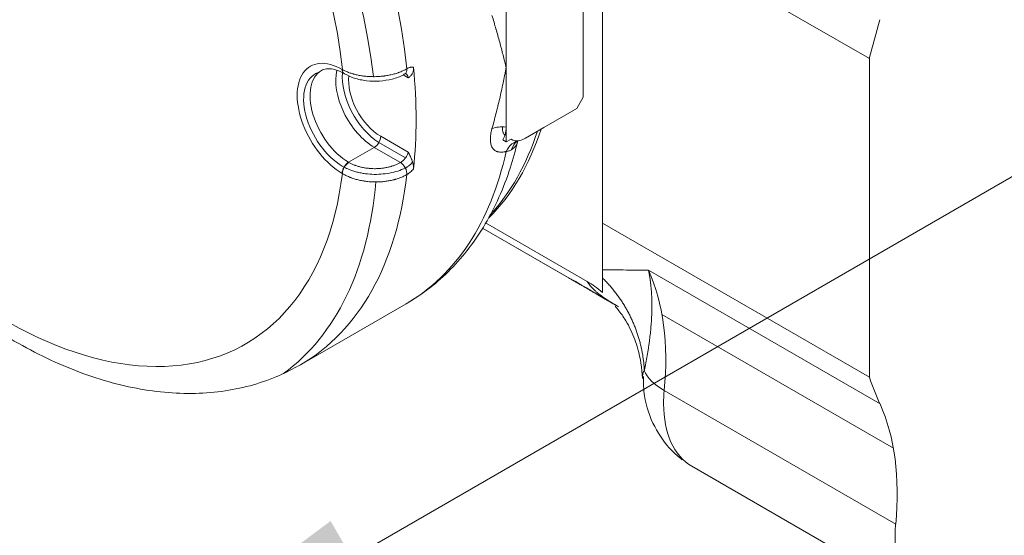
# Model space of a CAD drawing. Header units: millimetres. Extents: x 176 to 9387, y -11044 to -3322.
# Tile 247 of 256: x 9328.32 to 9341.31, y -10684.4 to -10677.6. Entities that reach past the tile are written whole.
import ezdxf

# ---------------------------------------------------------------- set-up
doc = ezdxf.new("R2010")
doc.units = ezdxf.units.MM
doc.header["$LTSCALE"] = 0.3175
doc.layers.add('1轮廓实线层', color=7, linetype='Continuous', lineweight=18)
doc.layers.add('7标注层', color=4, linetype='Continuous', lineweight=13)

# ---------------------------------------------------------------- blocks, each defined once
blk = doc.blocks.new('MR12-2010-Z')
at = {"layer": '1轮廓实线层'}
for p, q in [((64076.833, -21468.28), (64076.833, -21463.025)), ((64076.833, -21463.025), (64081.235, -21465.566)), ((64076.515, -21463.754), (64076.515, -21466.203)), ((64075.242, -21465.713), (64075.242, -21464.734)), ((64081.235, -21465.566), (64081.235, -21470.821)), ((64072.538, -21465.744), (64072.541, -21465.746)), ((64072.569, -21465.813), (64072.573, -21465.815)), ((64073.628, -21465.884), (64073.542, -21465.834)), ((64075.242, -21466.693), (64075.242, -21465.713)), ((64076.409, -21466.387), (64076.515, -21466.203)), ((64076.409, -21466.387), (64075.862, -21466.703)), ((64075.242, -21466.693), (64075.242, -21466.938)), ((64075.862, -21466.703), (64075.561, -21466.877)), ((64073.582, -21467.204), (64073.143, -21466.951)), ((64073.174, -21466.846), (64073.628, -21467.108)), ((64075.242, -21466.938), (64075.187, -21466.906)), ((64075.242, -21466.938), (64075.323, -21466.891)), ((64073.068, -21467.03), (64072.644, -21467.275)), ((64073.5, -21467.279), (64073.068, -21467.03)), ((64072.644, -21467.275), (64072.648, -21467.277)), ((64072.541, -21467.461), (64072.538, -21467.459)), ((64072.573, -21467.356), (64072.539, -21467.337)), ((64076.582, -21469.242), (64074.9, -21468.271)), ((64076.833, -21469.051), (64076.833, -21468.28)), ((64081.235, -21470.821), (64076.833, -21468.28)), ((64076.283, -21469.186), (64074.852, -21468.359)), ((64074.852, -21468.36), (64076.295, -21469.193)), ((64077.592, -21469.056), (64081.411, -21471.261)), ((64071.85, -21470.615), (64073.591, -21469.609)), ((64077.813, -21469.784), (64081.631, -21471.989)), ((64081.67, -21473.244), (64077.851, -21471.039)), ((64078.307, -21472.285), (64082.125, -21474.49))]:
    blk.add_line(p, q, dxfattribs=at)
for centre, major_axis, ratio, start_param, end_param in [((64067.5, -21463.08), (-4.35, 7.534), 0.57735, 4.050109, 5.384341), ((64066.969, -21463.386), (-4.35, 7.534), 0.57735, 4.07346, 5.383453), ((64066.969, -21463.386), (3.975, -6.885), 0.57735, 0.917861, 2.242748), ((64088.023, -21464.274), (-5.062, -8.769), 0.57735, 5.104445, 5.174349), ((64072.538, -21466.601), (-0.525, 0.909), 0.57735, 5.497787, 8.63938), ((64072.538, -21466.601), (-0.45, 0.779), 0.57735, 6.165053, 8.642164), ((64072.644, -21466.54), (0.45, -0.779), 0.57735, 3.140168, 5.497787), ((64073.068, -21466.295), (-0.45, 0.779), 0.57735, 0.534168, 2.356194), ((64073.174, -21466.234), (-0.45, 0.779), 0.57735, 0.688651, 2.307941), ((64072.644, -21465.683), (0.075, 0.13), 0.57735, 2.356194, 3.141591), ((64072.648, -21465.685), (0.075, 0.13), 0.57735, 2.356194, 3.147506), ((64073.174, -21466.234), (0.375, -0.65), 0.57735, 3.785177, 5.497787), ((64073.5, -21465.687), (-0.075, 0.13), 0.57735, 3.126871, 4.050109), ((64067.606, -21463.019), (-4.35, 7.534), 0.57735, 3.808608, 4.045373), ((64070.257, -21461.488), (4.125, -7.145), 0.57735, 0.151882, 0.47975), ((64070.195, -21461.524), (-4.125, 7.145), 0.57735, 3.317165, 3.621346), ((64075.325, -21466.949), (-0.434, 0.119), 0.528256, 5.044246, 5.658406), ((64073.068, -21466.907), (-0.075, -0.13), 0.57735, 0.785398, 2.356194), ((64075.554, -21467.356), (0.107, -0.437), 0.773196, 3.072173, 3.901629), ((64075.561, -21466.509), (0.225, 0.39), 0.57735, 3.085922, 3.639785), ((64075.696, -21467.287), (0.273, -0.358), 0.750246, 3.132697, 3.628898), ((64075.561, -21466.509), (0.225, 0.39), 0.57735, 3.639785, 3.926991), ((64069.241, -21462.075), (4.35, -7.534), 0.57735, 6.283183, 6.847812), ((64072.644, -21467.397), (0.075, 0.13), 0.57735, 0.785398, 2.356194), ((64072.648, -21467.4), (0.075, 0.13), 0.57735, 0.785398, 2.356194), ((64073.5, -21467.402), (-0.075, 0.13), 0.57735, 3.803873, 5.497787), ((64066.969, -21463.386), (3.975, -6.885), 0.57735, 5.148721, 6.936121), ((64067.5, -21463.08), (-4.35, 7.534), 0.57735, 3.141576, 3.803873), ((64066.969, -21463.386), (-4.35, 7.534), 0.57735, 3.201177, 3.831421), ((64074.163, -21472.679), (-2.625, -4.547), 0.57735, 2.241663, 2.749536), ((64067.5, -21463.08), (-4.35, 7.534), 0.57735, 3.131245, 3.141576), ((64078.694, -21470.665), (-1.195, 0.113), 0.507587, 0.251449, 0.836466), ((64088.023, -21464.274), (-5.062, -8.769), 0.57735, 5.821226, 5.891129), ((64079.432, -21470.337), (-1.125, -1.949), 0.57735, 5.383255, 5.497787), ((64079.432, -21470.337), (-1.125, -1.949), 0.57735, 5.497787, 6.283203), ((64077.982, -21474.883), (-2.625, -4.547), 0.57735, 2.241663, 2.749536), ((64083.25, -21472.541), (-1.125, -1.949), 0.57735, 5.383255, 7.183115)]:
    blk.add_ellipse(centre, major_axis=major_axis, ratio=ratio, start_param=start_param, end_param=end_param, dxfattribs=at)
for points, knots in [([(64075.242, -21465.713), (64075.238, -21465.696), (64075.234, -21465.679), (64075.226, -21465.644), (64075.214, -21465.593), (64075.201, -21465.54), (64075.174, -21465.436), (64075.156, -21465.365), (64075.126, -21465.258), (64075.116, -21465.222), (64075.096, -21465.15), (64075.085, -21465.113), (64075.054, -21465.004), (64075.032, -21464.93), (64075.009, -21464.855)], [0, 0, 0, 0, 0.0625, 0.0625, 0.125, 0.25, 0.25, 0.5, 0.5, 0.625, 0.625, 0.75, 0.75, 1, 1, 1, 1]), ([(64072.196, -21465.763), (64072.219, -21465.746), (64072.275, -21465.727), (64072.389, -21465.734), (64072.494, -21465.772), (64072.555, -21465.805), (64072.569, -21465.813)], [0, 0, 0, 0, 0.316339, 0.619983, 0.917274, 1, 1, 1, 1]), ([(64072.541, -21465.746), (64072.559, -21465.756), (64072.577, -21465.765), (64072.615, -21465.782), (64072.654, -21465.798), (64072.697, -21465.811), (64072.724, -21465.819), (64072.729, -21465.821), (64072.74, -21465.824), (64072.746, -21465.825), (64072.763, -21465.829), (64072.774, -21465.832), (64072.808, -21465.839), (64072.854, -21465.848), (64072.901, -21465.854), (64072.938, -21465.858), (64072.956, -21465.86), (64072.974, -21465.861), (64072.986, -21465.861), (64072.992, -21465.862), (64073.023, -21465.863), (64073.048, -21465.863), (64073.097, -21465.863), (64073.146, -21465.861), (64073.194, -21465.856), (64073.225, -21465.853), (64073.231, -21465.852), (64073.243, -21465.85), (64073.249, -21465.849), (64073.267, -21465.847), (64073.279, -21465.845), (64073.314, -21465.838), (64073.361, -21465.828), (64073.405, -21465.816), (64073.437, -21465.806), (64073.448, -21465.802), (64073.464, -21465.797), (64073.469, -21465.795), (64073.48, -21465.791), (64073.485, -21465.789), (64073.511, -21465.779), (64073.551, -21465.762), (64073.587, -21465.743), (64073.605, -21465.733)], [0, 0, 0, 0, 0.0625, 0.0625, 0.125, 0.1875, 0.1875, 0.203125, 0.203125, 0.21875, 0.21875, 0.25, 0.25, 0.3125, 0.375, 0.375, 0.40625, 0.421875, 0.421875, 0.4375, 0.4375, 0.5, 0.5, 0.5625, 0.625, 0.625, 0.640625, 0.640625, 0.65625, 0.65625, 0.6875, 0.6875, 0.75, 0.8125, 0.8125, 0.84375, 0.84375, 0.859375, 0.859375, 0.875, 0.875, 0.9375, 1, 1, 1, 1]), ([(64072.574, -21465.814), (64072.624, -21465.843), (64072.736, -21465.894), (64072.937, -21465.936), (64073.155, -21465.942), (64073.364, -21465.907), (64073.506, -21465.861), (64073.564, -21465.82), (64073.572, -21465.815)], [0, 0, 0, 0, 0.17912, 0.376659, 0.573428, 0.769817, 0.969072, 1, 1, 1, 1]), ([(64073.574, -21465.818), (64073.576, -21465.816), (64073.586, -21465.81), (64073.592, -21465.81), (64073.593, -21465.81), (64073.593, -21465.81)], [0, 0, 0, 0, 0.147835, 0.800207, 1, 1, 1, 1]), ([(64073.589, -21465.811), (64073.592, -21465.813), (64073.596, -21465.816), (64073.6, -21465.821), (64073.601, -21465.822), (64073.604, -21465.825), (64073.607, -21465.829), (64073.613, -21465.837), (64073.616, -21465.844), (64073.619, -21465.849), (64073.619, -21465.851), (64073.621, -21465.855), (64073.622, -21465.857), (64073.625, -21465.867), (64073.627, -21465.875), (64073.628, -21465.884)], [0, 0, 0, 0, 0.174206, 0.174206, 0.243022, 0.243022, 0.311838, 0.449471, 0.587103, 0.587103, 0.655919, 0.655919, 0.724735, 0.724735, 1, 1, 1, 1]), ([(64073.714, -21465.707), (64073.706, -21465.706), (64073.697, -21465.705), (64073.686, -21465.706), (64073.684, -21465.706), (64073.679, -21465.707), (64073.677, -21465.707), (64073.67, -21465.708), (64073.665, -21465.709), (64073.651, -21465.712), (64073.642, -21465.715), (64073.624, -21465.723), (64073.614, -21465.727), (64073.605, -21465.733)], [0, 0, 0, 0, 0.25, 0.25, 0.3125, 0.3125, 0.375, 0.375, 0.5, 0.5, 0.75, 0.75, 1, 1, 1, 1]), ([(64073.714, -21465.707), (64073.716, -21465.718), (64073.716, -21465.729), (64073.715, -21465.744), (64073.714, -21465.749), (64073.713, -21465.756), (64073.713, -21465.759), (64073.712, -21465.764), (64073.712, -21465.766), (64073.709, -21465.777), (64073.706, -21465.786), (64073.7, -21465.802), (64073.696, -21465.809), (64073.69, -21465.82), (64073.687, -21465.823), (64073.683, -21465.83), (64073.68, -21465.833), (64073.673, -21465.842), (64073.668, -21465.848), (64073.657, -21465.859), (64073.651, -21465.864), (64073.643, -21465.871), (64073.638, -21465.875), (64073.633, -21465.879), (64073.631, -21465.881), (64073.63, -21465.882), (64073.629, -21465.883), (64073.628, -21465.884)], [0, 0, 0, 0, 0.125, 0.125, 0.1875, 0.1875, 0.21875, 0.21875, 0.25, 0.25, 0.375, 0.375, 0.5, 0.5, 0.5625, 0.5625, 0.625, 0.625, 0.75, 0.75, 0.875, 0.875, 0.9375, 0.96875, 0.984375, 0.984375, 1, 1, 1, 1]), ([(64075.009, -21466.718), (64075.032, -21466.638), (64075.054, -21466.557), (64075.085, -21466.433), (64075.096, -21466.392), (64075.116, -21466.309), (64075.126, -21466.267), (64075.156, -21466.142), (64075.174, -21466.057), (64075.201, -21465.929), (64075.214, -21465.865), (64075.226, -21465.8), (64075.234, -21465.757), (64075.238, -21465.735), (64075.242, -21465.713)], [0, 0, 0, 0, 0.25, 0.25, 0.375, 0.375, 0.5, 0.5, 0.75, 0.75, 0.875, 0.9375, 0.9375, 1, 1, 1, 1]), ([(64075.243, -21467.096), (64075.237, -21467.098), (64075.227, -21467.1), (64075.218, -21467.102), (64075.212, -21467.103), (64075.209, -21467.103), (64075.193, -21467.106), (64075.17, -21467.108), (64075.137, -21467.108), (64075.117, -21467.104), (64075.102, -21467.101), (64075.097, -21467.099), (64075.088, -21467.096), (64075.084, -21467.094), (64075.071, -21467.088), (64075.054, -21467.079), (64075.033, -21467.06), (64075.022, -21467.045), (64075.014, -21467.032), (64075.011, -21467.028), (64075.007, -21467.021), (64075.006, -21467.019), (64075.004, -21467.014), (64074.999, -21467.002), (64074.991, -21466.978), (64074.986, -21466.955), (64074.983, -21466.93), (64074.982, -21466.917), (64074.982, -21466.9), (64074.982, -21466.897), (64074.982, -21466.89), (64074.982, -21466.879), (64074.983, -21466.868), (64074.984, -21466.846), (64074.987, -21466.816), (64074.993, -21466.785), (64075, -21466.752), (64075.004, -21466.735), (64075.009, -21466.718)], [0, 0, 0, 0, 0.03125, 0.046875, 0.046875, 0.0625, 0.0625, 0.125, 0.1875, 0.25, 0.25, 0.28125, 0.28125, 0.3125, 0.3125, 0.375, 0.4375, 0.5, 0.5, 0.53125, 0.53125, 0.546875, 0.546875, 0.5625, 0.625, 0.6875, 0.6875, 0.75, 0.75, 0.765625, 0.765625, 0.78125, 0.8125, 0.8125, 0.875, 0.9375, 0.9375, 1, 1, 1, 1]), ([(64075.181, -21466.69), (64075.18, -21466.702), (64075.18, -21466.712), (64075.182, -21466.742), (64075.185, -21466.759), (64075.194, -21466.791), (64075.201, -21466.805), (64075.213, -21466.821), (64075.217, -21466.825), (64075.221, -21466.829)], [0, 0, 0, 0, 0.180548, 0.180548, 0.521106, 0.521106, 0.861665, 0.861665, 1, 1, 1, 1]), ([(64075.187, -21466.906), (64075.202, -21466.876), (64075.217, -21466.846), (64075.23, -21466.802), (64075.232, -21466.793), (64075.236, -21466.775), (64075.237, -21466.765), (64075.239, -21466.75), (64075.24, -21466.745), (64075.241, -21466.735), (64075.241, -21466.73), (64075.242, -21466.714), (64075.242, -21466.704), (64075.242, -21466.693)], [0, 0, 0, 0, 0.5, 0.5, 0.625, 0.625, 0.75, 0.75, 0.8125, 0.8125, 0.875, 0.875, 1, 1, 1, 1]), ([(64073.64, -21469.578), (64073.76, -21469.507), (64074.001, -21469.344), (64074.334, -21469.045), (64074.639, -21468.693), (64074.906, -21468.296), (64075.133, -21467.855), (64075.309, -21467.399), (64075.397, -21467.082), (64075.431, -21466.932)], [0, 0, 0, 0, 0.133349, 0.278136, 0.423596, 0.570571, 0.719605, 0.870876, 1, 1, 1, 1]), ([(64075.428, -21466.951), (64075.424, -21466.964), (64075.419, -21466.976), (64075.406, -21466.997), (64075.399, -21467.006), (64075.387, -21467.02), (64075.383, -21467.025), (64075.376, -21467.031), (64075.374, -21467.033), (64075.369, -21467.038), (64075.366, -21467.04), (64075.353, -21467.05), (64075.342, -21467.059), (64075.329, -21467.067)], [0, 0, 0, 0, 0.25, 0.25, 0.5, 0.5, 0.625, 0.625, 0.6875, 0.6875, 0.75, 0.75, 1, 1, 1, 1]), ([(64073.628, -21467.108), (64073.627, -21467.116), (64073.625, -21467.123), (64073.621, -21467.135), (64073.62, -21467.139), (64073.616, -21467.147), (64073.614, -21467.151), (64073.609, -21467.163), (64073.604, -21467.171), (64073.596, -21467.184), (64073.594, -21467.188), (64073.588, -21467.196), (64073.585, -21467.2), (64073.576, -21467.211), (64073.57, -21467.219), (64073.562, -21467.228), (64073.56, -21467.23), (64073.557, -21467.234), (64073.551, -21467.239), (64073.543, -21467.247), (64073.536, -21467.253), (64073.53, -21467.258), (64073.528, -21467.259), (64073.525, -21467.262), (64073.523, -21467.263), (64073.514, -21467.27), (64073.507, -21467.275), (64073.5, -21467.279)], [0, 0, 0, 0, 0.125, 0.125, 0.1875, 0.1875, 0.25, 0.25, 0.375, 0.375, 0.4375, 0.4375, 0.5, 0.5, 0.625, 0.625, 0.65625, 0.65625, 0.6875, 0.75, 0.8125, 0.8125, 0.84375, 0.84375, 0.875, 0.875, 1, 1, 1, 1]), ([(64073.628, -21467.108), (64073.629, -21467.11), (64073.63, -21467.111), (64073.631, -21467.114), (64073.633, -21467.118), (64073.638, -21467.129), (64073.643, -21467.137), (64073.651, -21467.155), (64073.657, -21467.166), (64073.668, -21467.19), (64073.673, -21467.202), (64073.68, -21467.219), (64073.683, -21467.225), (64073.687, -21467.237), (64073.69, -21467.243), (64073.696, -21467.261), (64073.7, -21467.273), (64073.706, -21467.296), (64073.709, -21467.308), (64073.712, -21467.322), (64073.712, -21467.325), (64073.713, -21467.331), (64073.713, -21467.334), (64073.714, -21467.342), (64073.715, -21467.348), (64073.716, -21467.364), (64073.716, -21467.375), (64073.714, -21467.385)], [0, 0, 0, 0, 0.015625, 0.015625, 0.03125, 0.0625, 0.125, 0.125, 0.25, 0.25, 0.375, 0.375, 0.4375, 0.4375, 0.5, 0.5, 0.625, 0.625, 0.75, 0.75, 0.78125, 0.78125, 0.8125, 0.8125, 0.875, 0.875, 1, 1, 1, 1]), ([(64075.329, -21467.067), (64075.322, -21467.072), (64075.315, -21467.076), (64075.301, -21467.083), (64075.294, -21467.085), (64075.28, -21467.09), (64075.273, -21467.092), (64075.258, -21467.095), (64075.251, -21467.095), (64075.243, -21467.096)], [0, 0, 0, 0, 0.25, 0.25, 0.5, 0.5, 0.75, 0.75, 1, 1, 1, 1]), ([(64072.648, -21467.277), (64072.662, -21467.285), (64072.691, -21467.301), (64072.723, -21467.314), (64072.743, -21467.322), (64072.747, -21467.324), (64072.756, -21467.327), (64072.76, -21467.328), (64072.773, -21467.333), (64072.781, -21467.336), (64072.807, -21467.344), (64072.843, -21467.353), (64072.88, -21467.361), (64072.908, -21467.366), (64072.917, -21467.368), (64072.937, -21467.371), (64072.946, -21467.372), (64072.976, -21467.375), (64073.014, -21467.379), (64073.073, -21467.381), (64073.113, -21467.38), (64073.137, -21467.378), (64073.142, -21467.378), (64073.152, -21467.377), (64073.167, -21467.376), (64073.181, -21467.375), (64073.21, -21467.371), (64073.249, -21467.366), (64073.286, -21467.359), (64073.313, -21467.352), (64073.322, -21467.35), (64073.336, -21467.346), (64073.34, -21467.345), (64073.349, -21467.342), (64073.353, -21467.341), (64073.375, -21467.334), (64073.409, -21467.323), (64073.44, -21467.309), (64073.471, -21467.295), (64073.486, -21467.287), (64073.5, -21467.279)], [0, 0, 0, 0, 0.0625, 0.125, 0.125, 0.140625, 0.140625, 0.15625, 0.15625, 0.1875, 0.1875, 0.25, 0.3125, 0.3125, 0.34375, 0.34375, 0.375, 0.375, 0.4375, 0.5, 0.5625, 0.5625, 0.578125, 0.578125, 0.59375, 0.625, 0.625, 0.6875, 0.75, 0.75, 0.78125, 0.78125, 0.796875, 0.796875, 0.8125, 0.8125, 0.875, 0.9375, 0.9375, 1, 1, 1, 1]), ([(64073.618, -21467.348), (64073.618, -21467.348), (64073.618, -21467.348), (64073.632, -21467.34), (64073.647, -21467.329), (64073.673, -21467.302), (64073.686, -21467.287), (64073.697, -21467.269), (64073.698, -21467.269), (64073.698, -21467.268)], [0, 0, 0, 0, 0.002683, 0.002683, 0.489939, 0.489939, 0.977195, 0.977195, 1, 1, 1, 1]), ([(64073.605, -21467.477), (64073.587, -21467.487), (64073.569, -21467.497), (64073.531, -21467.515), (64073.492, -21467.532), (64073.45, -21467.546), (64073.422, -21467.554), (64073.417, -21467.556), (64073.406, -21467.559), (64073.4, -21467.56), (64073.383, -21467.565), (64073.372, -21467.568), (64073.338, -21467.575), (64073.292, -21467.584), (64073.244, -21467.591), (64073.208, -21467.594), (64073.196, -21467.596), (64073.177, -21467.597), (64073.171, -21467.597), (64073.159, -21467.598), (64073.153, -21467.598), (64073.122, -21467.6), (64073.097, -21467.6), (64073.048, -21467.599), (64073, -21467.597), (64072.951, -21467.592), (64072.921, -21467.588), (64072.915, -21467.587), (64072.903, -21467.585), (64072.884, -21467.582), (64072.867, -21467.579), (64072.831, -21467.572), (64072.785, -21467.562), (64072.741, -21467.549), (64072.709, -21467.538), (64072.698, -21467.534), (64072.682, -21467.528), (64072.677, -21467.526), (64072.666, -21467.522), (64072.661, -21467.52), (64072.635, -21467.51), (64072.596, -21467.492), (64072.559, -21467.471), (64072.541, -21467.461)], [0, 0, 0, 0, 0.0625, 0.0625, 0.125, 0.1875, 0.1875, 0.203125, 0.203125, 0.21875, 0.21875, 0.25, 0.25, 0.3125, 0.375, 0.375, 0.40625, 0.40625, 0.421875, 0.421875, 0.4375, 0.4375, 0.5, 0.5, 0.5625, 0.625, 0.625, 0.640625, 0.640625, 0.65625, 0.6875, 0.6875, 0.75, 0.8125, 0.8125, 0.84375, 0.84375, 0.859375, 0.859375, 0.875, 0.875, 0.9375, 1, 1, 1, 1]), ([(64073.618, -21467.348), (64073.613, -21467.35), (64073.609, -21467.353), (64073.568, -21467.375), (64073.529, -21467.393), (64073.446, -21467.423), (64073.401, -21467.436), (64073.309, -21467.456), (64073.261, -21467.463), (64073.165, -21467.473), (64073.115, -21467.475), (64073.016, -21467.473), (64072.968, -21467.469), (64072.896, -21467.46), (64072.872, -21467.456), (64072.825, -21467.447), (64072.802, -21467.441), (64072.735, -21467.424), (64072.692, -21467.41), (64072.624, -21467.382), (64072.597, -21467.369), (64072.573, -21467.356)], [0, 0, 0, 0, 0.017125, 0.017125, 0.144941, 0.144941, 0.272757, 0.272757, 0.400573, 0.400573, 0.528388, 0.528388, 0.656204, 0.656204, 0.720112, 0.720112, 0.78402, 0.78402, 0.911836, 0.911836, 1, 1, 1, 1]), ([(64073.605, -21467.477), (64073.614, -21467.472), (64073.624, -21467.466), (64073.638, -21467.456), (64073.642, -21467.452), (64073.649, -21467.447), (64073.652, -21467.445), (64073.656, -21467.441), (64073.659, -21467.439), (64073.67, -21467.43), (64073.688, -21467.413), (64073.706, -21467.394), (64073.714, -21467.385)], [0, 0, 0, 0, 0.25, 0.25, 0.375, 0.375, 0.4375, 0.4375, 0.5, 0.5, 0.75, 1, 1, 1, 1]), ([(64065.047, -21468.601), (64065.134, -21468.687), (64065.385, -21468.93), (64065.812, -21469.307), (64066.33, -21469.712), (64066.859, -21470.07), (64067.395, -21470.379), (64067.935, -21470.637), (64068.475, -21470.84), (64069.012, -21470.985), (64069.539, -21471.071), (64070.053, -21471.097), (64070.547, -21471.063), (64071.018, -21470.969), (64071.436, -21470.828), (64071.686, -21470.703), (64071.794, -21470.641)], [0, 0, 0, 0, 0.040123, 0.115904, 0.19185, 0.267968, 0.344248, 0.420645, 0.497033, 0.573215, 0.648929, 0.723871, 0.797767, 0.870469, 0.942029, 1, 1, 1, 1]), ([(64077.592, -21469.056), (64077.508, -21469.056), (64077.346, -21469.054), (64077.115, -21469.049), (64076.947, -21469.048), (64076.857, -21469.05), (64076.833, -21469.051)], [0, 0, 0, 0, 0.306551, 0.598953, 0.892231, 1, 1, 1, 1]), ([(64077.592, -21469.056), (64077.593, -21469.059), (64077.594, -21469.064), (64077.595, -21469.072), (64077.597, -21469.079), (64077.598, -21469.086), (64077.6, -21469.094), (64077.601, -21469.101), (64077.602, -21469.108), (64077.604, -21469.115), (64077.605, -21469.122), (64077.606, -21469.129), (64077.607, -21469.135), (64077.608, -21469.142), (64077.609, -21469.148), (64077.61, -21469.154), (64077.611, -21469.16), (64077.612, -21469.166), (64077.613, -21469.172), (64077.614, -21469.178), (64077.615, -21469.183), (64077.616, -21469.189), (64077.616, -21469.194), (64077.617, -21469.199), (64077.618, -21469.204), (64077.619, -21469.209), (64077.619, -21469.214), (64077.62, -21469.218), (64077.62, -21469.223), (64077.621, -21469.227), (64077.622, -21469.231), (64077.622, -21469.235), (64077.623, -21469.239), (64077.623, -21469.243), (64077.624, -21469.246), (64077.624, -21469.25), (64077.624, -21469.253), (64077.625, -21469.256), (64077.625, -21469.259), (64077.626, -21469.262), (64077.626, -21469.265), (64077.626, -21469.267), (64077.626, -21469.27), (64077.627, -21469.272), (64077.627, -21469.274), (64077.627, -21469.276), (64077.627, -21469.278), (64077.629, -21469.294), (64077.632, -21469.322), (64077.636, -21469.36), (64077.638, -21469.391), (64077.641, -21469.424), (64077.643, -21469.46), (64077.645, -21469.503), (64077.646, -21469.545), (64077.647, -21469.586), (64077.647, -21469.627), (64077.647, -21469.667), (64077.647, -21469.706), (64077.646, -21469.744), (64077.645, -21469.782), (64077.642, -21469.843), (64077.637, -21469.929), (64077.628, -21470.039), (64077.616, -21470.146), (64077.606, -21470.227), (64077.598, -21470.283), (64077.593, -21470.315), (64077.589, -21470.346), (64077.584, -21470.378), (64077.579, -21470.409), (64077.573, -21470.44), (64077.568, -21470.47), (64077.563, -21470.501), (64077.557, -21470.531), (64077.552, -21470.561), (64077.546, -21470.591), (64077.54, -21470.62), (64077.535, -21470.649), (64077.529, -21470.678), (64077.525, -21470.697), (64077.523, -21470.706)], [0, 0, 0, 0, 0.00572, 0.01134, 0.01686, 0.02228, 0.0276, 0.032819, 0.037937, 0.042955, 0.047872, 0.052688, 0.057402, 0.062016, 0.066529, 0.07094, 0.07525, 0.079459, 0.083565, 0.087571, 0.091474, 0.095276, 0.098976, 0.102574, 0.10607, 0.109464, 0.112755, 0.115945, 0.119032, 0.122017, 0.1249, 0.12768, 0.130358, 0.132933, 0.135406, 0.137776, 0.140043, 0.142208, 0.14427, 0.146229, 0.148085, 0.149839, 0.15149, 0.153037, 0.154482, 0.155824, 0.157063, 0.158199, 0.188129, 0.213426, 0.234072, 0.250051, 0.278134, 0.30554, 0.332265, 0.358307, 0.383661, 0.408324, 0.432294, 0.455567, 0.478142, 0.500016, 0.566722, 0.630646, 0.691763, 0.750049, 0.767986, 0.785742, 0.803317, 0.820711, 0.837922, 0.854952, 0.8718, 0.888465, 0.904948, 0.921248, 0.937365, 0.953299, 0.969049, 0.984616, 1, 1, 1, 1]), ([(64077.063, -21469.638), (64077.06, -21469.636), (64077.055, -21469.633), (64077.047, -21469.628), (64077.039, -21469.624), (64077.03, -21469.619), (64077.022, -21469.614), (64077.013, -21469.609), (64077.004, -21469.604), (64076.996, -21469.599), (64076.987, -21469.594), (64076.978, -21469.588), (64076.968, -21469.583), (64076.959, -21469.578), (64076.95, -21469.572), (64076.94, -21469.567), (64076.931, -21469.561), (64076.921, -21469.555), (64076.911, -21469.55), (64076.901, -21469.544), (64076.891, -21469.538), (64076.881, -21469.532), (64076.87, -21469.526), (64076.86, -21469.52), (64076.85, -21469.514), (64076.839, -21469.508), (64076.828, -21469.502), (64076.817, -21469.495), (64076.806, -21469.489), (64076.795, -21469.483), (64076.784, -21469.476), (64076.773, -21469.47), (64076.762, -21469.463), (64076.75, -21469.457), (64076.739, -21469.45), (64076.727, -21469.443), (64076.715, -21469.436), (64076.704, -21469.429), (64076.692, -21469.423), (64076.68, -21469.416), (64076.668, -21469.409), (64076.643, -21469.395), (64076.607, -21469.374), (64076.56, -21469.346), (64076.513, -21469.319), (64076.478, -21469.298), (64076.454, -21469.285), (64076.441, -21469.277), (64076.428, -21469.269), (64076.414, -21469.262), (64076.401, -21469.254), (64076.387, -21469.246), (64076.373, -21469.238), (64076.358, -21469.229), (64076.344, -21469.221), (64076.329, -21469.212), (64076.314, -21469.203), (64076.298, -21469.195), (64076.288, -21469.189), (64076.283, -21469.186)], [0, 0, 0, 0, 0.009451, 0.019061, 0.02883, 0.038758, 0.048843, 0.059087, 0.069489, 0.080048, 0.090765, 0.101639, 0.11267, 0.123857, 0.1352, 0.1467, 0.158356, 0.170168, 0.182136, 0.194259, 0.206538, 0.218973, 0.231562, 0.244307, 0.257206, 0.27026, 0.283469, 0.296831, 0.310348, 0.324019, 0.337844, 0.351822, 0.365953, 0.380237, 0.394674, 0.409263, 0.424005, 0.438899, 0.453945, 0.469144, 0.484495, 0.499998, 0.561913, 0.623697, 0.685355, 0.746895, 0.763943, 0.781396, 0.799254, 0.817517, 0.836183, 0.855253, 0.874726, 0.894601, 0.914879, 0.935558, 0.956638, 0.978119, 1, 1, 1, 1]), ([(64076.348, -21469.217), (64076.459, -21469.283), (64076.685, -21469.416), (64076.945, -21469.57), (64077.086, -21469.65), (64077.097, -21469.656)], [0, 0, 0, 0, 0.509861, 0.960459, 1, 1, 1, 1]), ([(64076.582, -21469.242), (64076.583, -21469.244), (64076.584, -21469.247), (64076.587, -21469.252), (64076.595, -21469.265), (64076.61, -21469.286), (64076.634, -21469.317), (64076.662, -21469.347), (64076.693, -21469.377), (64076.726, -21469.407), (64076.759, -21469.435), (64076.793, -21469.461), (64076.826, -21469.486), (64076.86, -21469.51), (64076.886, -21469.528), (64076.901, -21469.538), (64076.906, -21469.541), (64076.911, -21469.545), (64076.916, -21469.548), (64076.921, -21469.551), (64076.926, -21469.555), (64076.931, -21469.558), (64076.936, -21469.561), (64076.942, -21469.564), (64076.947, -21469.568), (64076.952, -21469.571), (64076.957, -21469.574), (64076.963, -21469.578), (64076.968, -21469.581), (64076.973, -21469.584), (64076.979, -21469.588), (64076.984, -21469.591), (64076.989, -21469.594), (64076.995, -21469.598), (64077, -21469.601), (64077.006, -21469.604), (64077.011, -21469.607), (64077.017, -21469.611), (64077.023, -21469.614), (64077.028, -21469.617), (64077.034, -21469.621), (64077.04, -21469.624), (64077.045, -21469.627), (64077.051, -21469.631), (64077.057, -21469.634), (64077.061, -21469.636), (64077.063, -21469.638)], [0, 0, 0, 0, 0.014786, 0.02942, 0.043904, 0.130648, 0.214475, 0.295455, 0.373653, 0.449129, 0.521934, 0.582877, 0.642773, 0.701645, 0.759513, 0.767279, 0.775044, 0.782809, 0.790572, 0.798334, 0.806096, 0.813857, 0.821617, 0.829377, 0.837136, 0.844894, 0.852652, 0.860409, 0.868166, 0.875922, 0.883678, 0.891434, 0.89919, 0.906945, 0.9147, 0.922455, 0.930209, 0.937964, 0.945718, 0.953473, 0.961227, 0.968982, 0.976736, 0.984491, 0.992245, 1, 1, 1, 1]), ([(64076.582, -21469.242), (64076.624, -21469.267), (64076.666, -21469.294), (64076.75, -21469.354), (64076.792, -21469.387), (64076.833, -21469.424)], [0, 0, 0, 0, 0.5, 0.5, 1, 1, 1, 1]), ([(64076.833, -21469.424), (64076.833, -21469.419), (64076.833, -21469.413), (64076.833, -21469.4), (64076.833, -21469.393), (64076.833, -21469.377), (64076.833, -21469.36), (64076.833, -21469.331), (64076.833, -21469.309), (64076.833, -21469.287), (64076.833, -21469.275), (64076.833, -21469.237), (64076.833, -21469.21), (64076.833, -21469.183)], [0, 0, 0, 0, 0.125, 0.125, 0.25, 0.25, 0.375, 0.5, 0.625, 0.625, 0.75, 0.75, 1, 1, 1, 1]), ([(64077.044, -21469.647), (64077.043, -21469.648), (64077.045, -21469.654), (64077.075, -21469.687), (64077.151, -21469.784), (64077.222, -21469.893), (64077.324, -21470.08), (64077.442, -21470.393), (64077.483, -21470.668), (64077.491, -21470.838)], [0, 0, 0, 0, 0.091998, 0.235612, 0.338917, 0.42948, 0.54033, 0.732764, 1, 1, 1, 1]), ([(64077.523, -21470.706), (64077.523, -21470.707), (64077.522, -21470.708), (64077.52, -21470.71), (64077.519, -21470.713), (64077.518, -21470.715), (64077.517, -21470.717), (64077.515, -21470.719), (64077.514, -21470.721), (64077.513, -21470.723), (64077.512, -21470.725), (64077.511, -21470.727), (64077.51, -21470.73), (64077.509, -21470.732), (64077.508, -21470.734), (64077.507, -21470.736), (64077.506, -21470.739), (64077.505, -21470.741), (64077.504, -21470.744), (64077.503, -21470.746), (64077.502, -21470.748), (64077.502, -21470.751), (64077.501, -21470.753), (64077.5, -21470.756), (64077.499, -21470.758), (64077.499, -21470.761), (64077.498, -21470.763), (64077.496, -21470.77), (64077.494, -21470.783), (64077.492, -21470.797), (64077.491, -21470.805), (64077.491, -21470.808)], [0, 0, 0, 0, 0.023249, 0.046541, 0.069876, 0.093254, 0.116675, 0.140141, 0.163652, 0.187207, 0.210808, 0.234455, 0.258148, 0.281889, 0.305676, 0.329511, 0.353395, 0.377327, 0.401308, 0.425339, 0.44942, 0.473551, 0.497733, 0.521966, 0.546251, 0.570588, 0.594978, 0.619421, 0.776683, 0.935855, 1, 1, 1, 1]), ([(64077.491, -21470.808), (64077.491, -21470.811), (64077.49, -21470.821), (64077.491, -21470.831), (64077.491, -21470.838)], [0, 0, 0, 0, 0.373015, 1, 1, 1, 1]), ([(64077.51, -21470.81), (64077.505, -21470.918), (64077.517, -21471.209), (64077.671, -21471.638), (64077.909, -21471.977), (64078.087, -21472.133), (64078.149, -21472.18)], [0, 0, 0, 0, 0.190582, 0.531142, 0.848294, 1, 1, 1, 1])]:
    blk.add_open_spline(points, degree=3, knots=knots, dxfattribs=at)
for points, degree in [([(64073.649, -21465.866), (64073.642, -21465.868), (64073.634, -21465.87), (64073.626, -21465.874)], 3), ([(64075.426, -21466.929), (64075.437, -21466.919), (64075.449, -21466.919)], 2), ([(64075.435, -21466.929), (64075.433, -21466.936), (64075.431, -21466.944), (64075.428, -21466.951)], 3), ([(64075.431, -21466.932), (64075.431, -21466.931)], 1), ([(64076.833, -21469.183), (64076.833, -21469.161), (64076.833, -21469.117), (64076.833, -21469.073), (64076.833, -21469.051)], 3)]:
    blk.add_open_spline(points, degree=degree, dxfattribs=at)
blk.add_rational_spline([(64077.523, -21470.706), (64077.492, -21470.129), (64077.254, -21469.594), (64076.833, -21469.183)], [1.06921167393, 1.00128762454, 0.98335886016, 1.01542538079], degree=3, dxfattribs=at)

msp = doc.modelspace()

# ---------------------------------------------------------------- linework, layer by layer
at = {"layer": '1轮廓实线层', "lineweight": 13}
msp.add_line((9345.42967, -10677.35265), (9332.70175, -10684.70112), dxfattribs=at)
at = {"layer": '7标注层', "lineweight": 13}
msp.add_solid([(9332.42175, -10684.21614), (9332.98175, -10685.18609), (9328.54483, -10687.10112)], dxfattribs=at)

# ---------------------------------------------------------------- block references
at = {"layer": '1轮廓实线层', "lineweight": 13, "xscale": 0.8, "yscale": 0.8, "zscale": 0.8}
msp.add_blockref('MR12-2010-Z', (-41925.45569, 6494.33619), dxfattribs=at)

doc.saveas('drawing.dxf')
